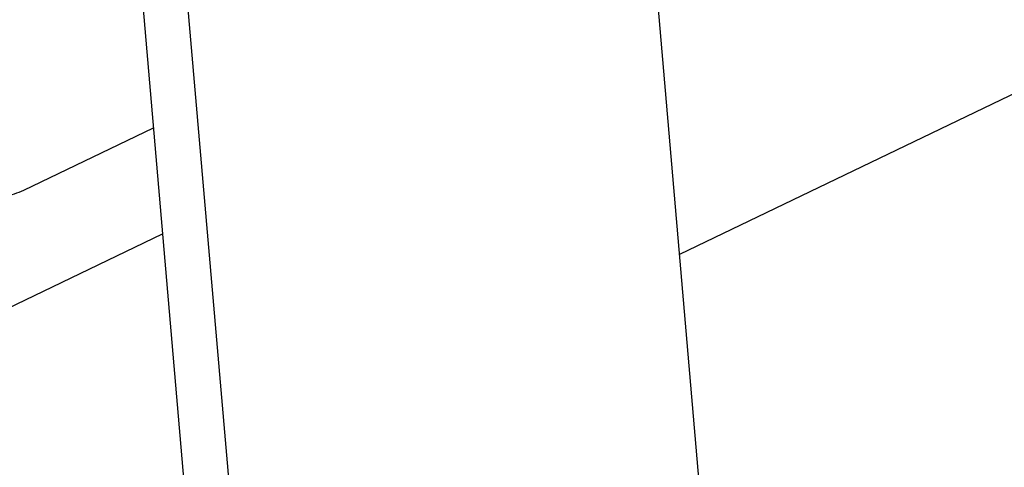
# Model space of a CAD drawing. Header units: millimetres. Extents: x -24622 to 2314, y -1603 to 2287.
# Tile 107 of 197: x -1948.52 to -1931.65, y 859.48 to 867.14. Entities that reach past the tile are written whole.
import ezdxf

# ---------------------------------------------------------------- set-up
doc = ezdxf.new("R2010")
doc.units = ezdxf.units.MM

msp = doc.modelspace()

# ---------------------------------------------------------------- linework, layer by layer
at = {"color": 7, "linetype": 'Continuous'}
for p, q in [((-1895.266, 883.264), (-1937.212, 863.124)), ((-1936.863, 859.087), (-1938.781, 881.297)), ((-1947.302, 877.725), (-1944.853, 849.369)), ((-1946.521, 877.588), (-1944.072, 849.233)), ((-1948.448, 864.225), (-1946.228, 865.291)), ((-1953.411, 859.951), (-1946.071, 863.475))]:
    msp.add_line(p, q, dxfattribs=at)
at = {"color": 7, "linetype": 'Continuous', "start_tangent": (0.985111, -0.171918), "end_tangent": (0.901475, 0.432831)}
msp.add_spline([(-1949.083, 864.125), (-1948.768, 864.123), (-1948.448, 864.225)], degree=3, dxfattribs=at)

doc.saveas('drawing.dxf')
